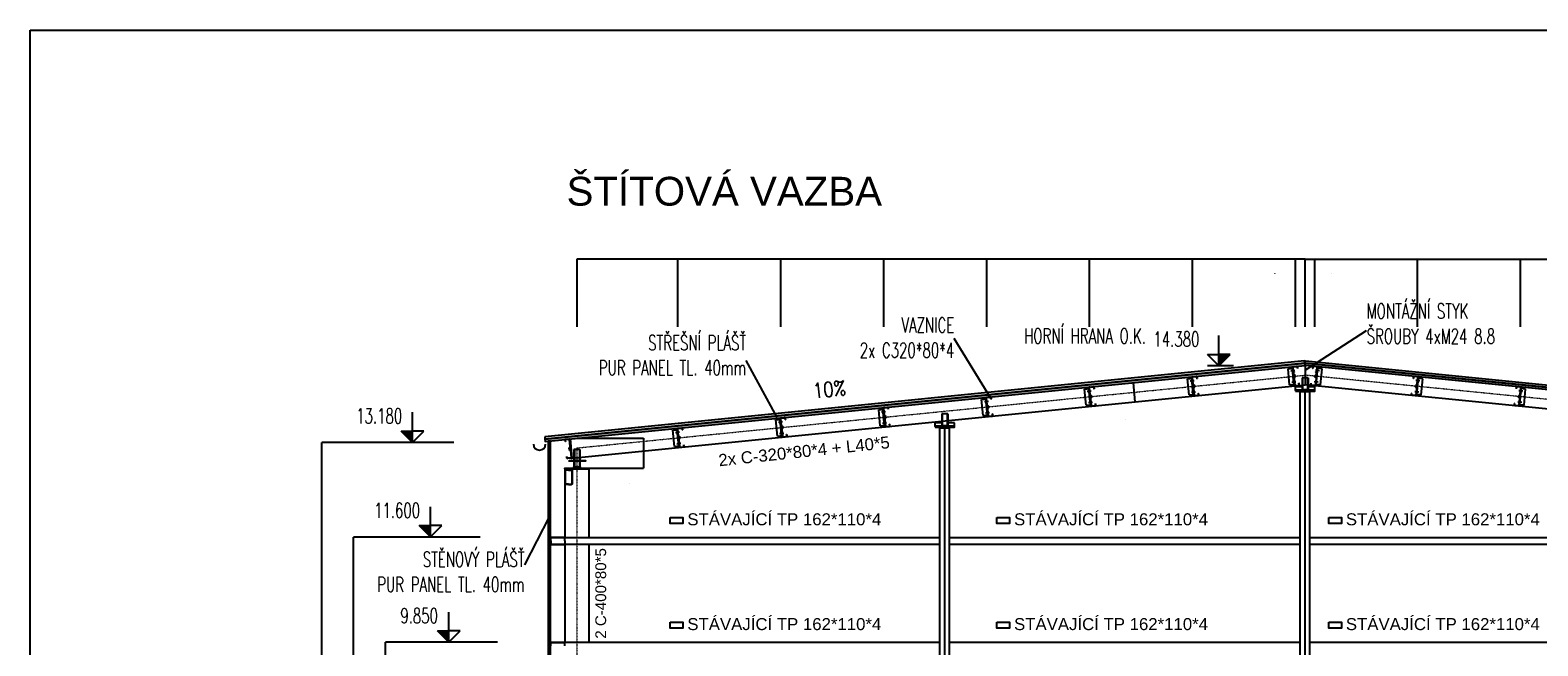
# Model space of a CAD drawing. Header units: millimetres. Extents: x -1190408159 to 361788912, y -2544212749 to 93633750.
# Tile 40 of 69: x 197334 to 221940, y -35364 to -25311. Entities that reach past the tile are written whole.
import ezdxf
from ezdxf.enums import TextEntityAlignment as Align

# ---------------------------------------------------------------- set-up
doc = ezdxf.new("R2010")
doc.units = ezdxf.units.MM
doc.header["$PDSIZE"] = -1
doc.linetypes.add('DASHDOT', pattern=[25.4, 12.7, -6.35, 0, -6.35])
doc.linetypes.add('HIDDEN2', pattern=[0.1875, 0.125, -0.0625])
for name, color, linetype in [('CKTEXTY_MALE', 6, 'Continuous'), ('CSPROFILY_POHLEDY', 7, 'Continuous'), ('CSPROFILY_SKRYTE', 6, 'HIDDEN2'), ('KOTY', 3, 'Continuous'), ('KOTY-VYSKA', 7, 'Continuous'), ('POPIS', 7, 'Continuous'), ('SRAFY', 9, 'Continuous'), ('SUMA', 7, 'Continuous'), ('ŠRAFY', 8, 'Continuous')]:
    doc.layers.add(name, color=color, linetype=linetype)
doc.layers.add('OSY', color=4, linetype='DASHDOT', lineweight=18)
doc.styles.add('100', font='romans.shx', dxfattribs={"width": 0.65, "height": 0.25})
doc.styles.add('50', font='romans.shx', dxfattribs={"width": 0.65, "height": 0.125})
doc.styles.add('ARIAL', font='ARIAL.TTF', dxfattribs={"height": 1000})
doc.styles.add('S2_5', font='ROMANS.shx', dxfattribs={"width": 0.65, "height": 2.5})
doc.dimstyles.new('100', dxfattribs={"dimscale": 0.1, "dimtxt": 1, "dimasz": 1, "dimexe": 1, "dimexo": 5, "dimgap": 1, "dimtad": 1, "dimdec": 0, "dimlfac": 1000, "dimrnd": 1, "dimdsep": 46, "dimtxsty": '100', "dimblk": 'lin_kot', "dimcen": 0, "dimclrd": 256, "dimclre": 256, "dimaunit": 2, "dimadec": 3, "dimazin": 0, "dimtfac": 1, "dimtdec": 0, "dimtix": 1, "dimtmove": 2, "dimatfit": 3, "dimldrblk": 'sip_kot', "dimfxl": 1, "dimtvp": 2.5, "dimtolj": 1, "dimtzin": 0, "dimarcsym": 0})

# ---------------------------------------------------------------- blocks, each defined once
blk = doc.blocks.new('Vaznice')
at = {"layer": 'SUMA'}
for p, q in [((118, 37), (118, -78)), ((122, -78), (122, 37)), ((194, 37), (194, 11)), ((198, 37), (198, 11)), ((198, 37), (198, 11)), ((118, -265), (118, -150)), ((122, -88), (141, -107)), ((122, -140), (141, -121)), ((122, -150), (122, -265)), ((125, -85), (144, -104)), ((125, -143), (144, -124)), ((194, -265), (194, -239)), ((198, -265), (198, -239)), ((198, -265), (198, -239))]:
    blk.add_line(p, q, dxfattribs=at)
at = {"layer": 'SUMA', "color": 7, "linetype": 'Continuous'}
for p, q in [((127, 46), (189, 46)), ((127, 42), (189, 42)), ((194, 11), (198, 11)), ((194, -239), (198, -239)), ((127, -270), (189, -270)), ((127, -274), (189, -274))]:
    blk.add_line(p, q, dxfattribs=at)
for centre, radius, start, end in [((127, 37), 9, 90, 180), ((127, 37), 5, 90, 180), ((127, -265), 9, 180, 270), ((127, -265), 5, 180, 270)]:
    blk.add_arc(centre, radius, start, end, dxfattribs=at)
at = {"layer": 'SUMA'}
for centre, radius, start, end in [((189, 37), 9, 0, 90), ((189, 37), 5, 0, 90), ((132, -78), 14, 180, 224.9113), ((132, -150), 14, 135.0887, 180), ((132, -78), 10, 180, 224.9113), ((132, -150), 10, 135.0887, 180), ((134, -114), 10, 0, 44.9113), ((134, -114), 10, 315.0887, 0), ((134, -114), 14, 0, 44.4153), ((134, -114), 14, 315.5847, 0), ((189, -265), 9, 270, 0), ((189, -265), 5, 270, 0)]:
    blk.add_arc(centre, radius, start, end, dxfattribs=at)
blk = doc.blocks.new('A$C3FF1313D')
at = {"layer": 'CSPROFILY_POHLEDY'}
blk.add_line((17, -2), (17, -2), dxfattribs=at)
blk.add_line((17, -2), (17, -2), dxfattribs=at)
blk.add_line((17, -2), (17, -2), dxfattribs=at)
blk.add_line((17, -2), (17, -2), dxfattribs=at)
blk.add_line((17, -2), (17, -2), dxfattribs=at)
at = {"layer": 'OSY', "color": 1}
blk.add_line((17, -2), (17, -2), dxfattribs=at)
blk.add_line((17, -2), (17, -2), dxfattribs=at)
at = {"layer": 'SUMA', "color": 1}
blk.add_line((17, -2), (17, -2), dxfattribs=at)
blk.add_line((17, -2), (17, -2), dxfattribs=at)
blk.add_line((17, -2), (17, -2), dxfattribs=at)
blk.add_line((17, -2), (17, -2), dxfattribs=at)
at = {"layer": 'SUMA', "xscale": -0.001000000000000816, "yscale": 0.000999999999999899, "zscale": 0.001, "rotation": 354.9999772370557}
blk.add_blockref('Vaznice', (17, -2), dxfattribs=at)
blk = doc.blocks.new('lin_kot')
at = {"linetype": 'Continuous'}
for q in [(-1, 0), (1, 0)]:
    blk.add_line((0, 0), q, dxfattribs=at)
for points in [[(0, 0), (-1, -1)], [(0, 0), (1, 1)]]:
    blk.add_lwpolyline(points, dxfattribs=at)
blk = doc.blocks.new('*D1374')
at = {"layer": 'Defpoints', "color": 0, "lineweight": 80, "transparency": 16777216}
for p in [(218298, -29048), (218141, -30157), (218298, -30157)]:
    blk.add_point(p, dxfattribs=at)
at = {"layer": 'KOTY', "lineweight": -2, "transparency": 16777216}
for p, q in [((218141, -30156), (218141, -29048)), ((218141, -29048), (218298, -29048)), ((218298, -30156), (218298, -29048))]:
    blk.add_line(p, q, dxfattribs=at)
at = {"layer": 'KOTY', "lineweight": -2, "transparency": 16777216, "xscale": 0.1, "yscale": 0.1, "zscale": 0.1, "rotation": 180}
blk.add_blockref('lin_kot', (218141, -29048), dxfattribs=at)
at = {"layer": 'KOTY', "lineweight": -2, "transparency": 16777216, "xscale": 0.1, "yscale": 0.1, "zscale": 0.1}
blk.add_blockref('lin_kot', (218298, -29048), dxfattribs=at)
at = {"layer": 'KOTY', "color": 0, "transparency": 16777216, "insert": (218578, -29278), "char_height": 0.25, "attachment_point": 5, "style": '100'}
blk.add_mtext('\\A1;156800', dxfattribs=at)
blk = doc.blocks.new('sip_kot')
at = {"linetype": 'Continuous'}
blk.add_lwpolyline([(0, 0, 0, 0.7, 0), (-3, 0, 0.7, 0.7, 0)], format="xyseb", dxfattribs=at)
blk = doc.blocks.new('*D1375')
at = {"layer": 'Defpoints', "color": 0, "lineweight": 80, "transparency": 16777216}
for p in [(219978, -29048), (218298, -30157), (219978, -30157)]:
    blk.add_point(p, dxfattribs=at)
at = {"layer": 'KOTY', "lineweight": -2, "transparency": 16777216}
for p, q in [((218298, -30156), (218298, -29048)), ((218298, -29048), (219977, -29048)), ((219978, -30156), (219978, -29048))]:
    blk.add_line(p, q, dxfattribs=at)
at = {"layer": 'KOTY', "lineweight": -2, "transparency": 16777216, "xscale": 0.1, "yscale": 0.1, "zscale": 0.1, "rotation": 180}
blk.add_blockref('lin_kot', (218298, -29048), dxfattribs=at)
at = {"layer": 'KOTY', "lineweight": -2, "transparency": 16777216, "xscale": 0.1, "yscale": 0.1, "zscale": 0.1}
blk.add_blockref('lin_kot', (219978, -29048), dxfattribs=at)
at = {"layer": 'KOTY', "color": 0, "transparency": 16777216, "insert": (219138, -29048), "char_height": 0.25, "attachment_point": 5, "style": '100'}
blk.add_mtext('\\A1;1679720', dxfattribs=at)
blk = doc.blocks.new('*D1376')
at = {"layer": 'Defpoints', "color": 0, "lineweight": 80, "transparency": 16777216}
for p in [(221657, -29048), (219978, -30157), (221657, -30157)]:
    blk.add_point(p, dxfattribs=at)
at = {"layer": 'KOTY', "lineweight": -2, "transparency": 16777216}
for p, q in [((219978, -30156), (219978, -29048)), ((219978, -29048), (221657, -29048)), ((221657, -30156), (221657, -29048))]:
    blk.add_line(p, q, dxfattribs=at)
at = {"layer": 'KOTY', "lineweight": -2, "transparency": 16777216, "xscale": 0.1, "yscale": 0.1, "zscale": 0.1, "rotation": 180}
blk.add_blockref('lin_kot', (219978, -29048), dxfattribs=at)
at = {"layer": 'KOTY', "lineweight": -2, "transparency": 16777216, "xscale": 0.1, "yscale": 0.1, "zscale": 0.1}
blk.add_blockref('lin_kot', (221657, -29048), dxfattribs=at)
at = {"layer": 'KOTY', "color": 0, "transparency": 16777216, "insert": (220817, -29048), "char_height": 0.25, "attachment_point": 5, "style": '100'}
blk.add_mtext('\\A1;1679720', dxfattribs=at)
blk = doc.blocks.new('*D1377')
at = {"layer": 'Defpoints', "color": 0, "lineweight": 80, "transparency": 16777216}
for p in [(223337, -29048), (221657, -30157), (223337, -30157)]:
    blk.add_point(p, dxfattribs=at)
at = {"layer": 'KOTY', "lineweight": -2, "transparency": 16777216}
for p, q in [((221657, -30156), (221657, -29048)), ((221657, -29048), (223337, -29048)), ((223337, -30156), (223337, -29048))]:
    blk.add_line(p, q, dxfattribs=at)
at = {"layer": 'KOTY', "lineweight": -2, "transparency": 16777216, "xscale": 0.1, "yscale": 0.1, "zscale": 0.1, "rotation": 180}
blk.add_blockref('lin_kot', (221657, -29048), dxfattribs=at)
at = {"layer": 'KOTY', "lineweight": -2, "transparency": 16777216, "xscale": 0.1, "yscale": 0.1, "zscale": 0.1}
blk.add_blockref('lin_kot', (223337, -29048), dxfattribs=at)
at = {"layer": 'KOTY', "color": 0, "transparency": 16777216, "insert": (222497, -29048), "char_height": 0.25, "attachment_point": 5, "style": '100'}
blk.add_mtext('\\A1;1679720', dxfattribs=at)
blk = doc.blocks.new('A$C0B455823')
at = {"layer": 'SRAFY', "color": 1}
for p, q in [((47, 91), (-20, 98)), ((-13, -134), (13, 134)), ((-5, -135), (21, 134)), ((17, 85), (9, 86)), ((18, 103), (10, 103)), ((93, 126), (13, 134)), ((66, -142), (93, 126)), ((28, -98), (-39, -92)), ((66, -142), (-13, -134)), ((-2, -104), (-10, -103)), ((-1, -86), (-9, -86))]:
    blk.add_line(p, q, dxfattribs=at)
at = {"layer": 'SRAFY', "color": 1, "xscale": -0.9999999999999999, "rotation": 354.2894068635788}
blk.add_blockref('Vaznice', (129, 102), dxfattribs=at)
blk = doc.blocks.new('vys_kota')
at = {"linetype": 'Continuous'}
for p, q in [((0, 0), (0, 5.01)), ((0, 0), (-1.88, 1.88)), ((-1.88, 1.88), (0, 1.88)), ((1.88, 1.88), (0, 1.88)), ((0, 0), (1.88, 1.88))]:
    blk.add_line(p, q, dxfattribs=at)
for points in [[(0, 1.88), (0, 0), (1.88, 1.88)], [(0, 0), (1.88, 1.88), (0, 1.88), (0, 0)]]:
    blk.add_solid(points, dxfattribs=at)
at = {"color": 7, "linetype": 'Continuous', "style": 'S2_5', "width": 0.65}
blk.add_attdef('VYSKA', (1.57, 3.17), '', height=2.5, dxfattribs=at)
blk = doc.blocks.new('*D1384')
at = {"layer": 'Defpoints', "color": 0, "lineweight": 80, "transparency": 16777216}
for p in [(215333, -31068), (215364, -31380), (215364, -31380)]:
    blk.add_point(p, dxfattribs=at)
at = {"layer": 'KOTY', "lineweight": -2, "transparency": 16777216}
for p, q in [((215332, -31068), (215333, -31068)), ((215333, -31068), (215364, -31380)), ((215364, -31380), (215364, -31380))]:
    blk.add_line(p, q, dxfattribs=at)
at = {"layer": 'KOTY', "lineweight": -2, "transparency": 16777216, "xscale": 0.1, "yscale": 0.1, "zscale": 0.1}
for p, rotation in [((215333, -31068), 95.71059313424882), ((215364, -31380), 275.7105931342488)]:
    blk.add_blockref('lin_kot', p, dxfattribs=dict(at, rotation=rotation))
at = {"layer": 'KOTY', "color": 0, "transparency": 16777216, "insert": (215205, -31663), "char_height": 0.25, "attachment_point": 5, "rotation": 275.7106, "style": '100'}
blk.add_mtext('\\A1;313600', dxfattribs=at)
blk = doc.blocks.new('*D1385')
at = {"layer": 'Defpoints', "color": 0, "lineweight": 80, "transparency": 16777216}
for p in [(202609, -33590), (204682, -33590), (203376, -45105)]:
    blk.add_point(p, dxfattribs=at)
at = {"layer": 'KOTY', "lineweight": -2, "transparency": 16777216}
for p, q in [((204681, -33590), (202609, -33590)), ((202609, -45105), (202609, -33590)), ((203376, -45105), (202609, -45105))]:
    blk.add_line(p, q, dxfattribs=at)
at = {"layer": 'KOTY', "lineweight": -2, "transparency": 16777216, "xscale": 0.1, "yscale": 0.1, "zscale": 0.1}
for p, rotation in [((202609, -33590), 90), ((202609, -45105), 270)]:
    blk.add_blockref('lin_kot', p, dxfattribs=dict(at, rotation=rotation))
at = {"layer": 'KOTY', "color": 0, "transparency": 16777216, "insert": (202609, -39348), "char_height": 0.25, "attachment_point": 5, "rotation": 90, "style": '100'}
blk.add_mtext('\\A1;11515000', dxfattribs=at)
blk = doc.blocks.new('*D1386')
at = {"layer": 'Defpoints', "color": 0, "lineweight": 80, "transparency": 16777216}
for p in [(202093, -32042), (204248, -32042), (202860, -45105)]:
    blk.add_point(p, dxfattribs=at)
at = {"layer": 'KOTY', "lineweight": -2, "transparency": 16777216}
for p, q in [((204247, -32042), (202093, -32042)), ((202093, -45105), (202093, -32042)), ((202859, -45105), (202093, -45105))]:
    blk.add_line(p, q, dxfattribs=at)
at = {"layer": 'KOTY', "lineweight": -2, "transparency": 16777216, "xscale": 0.1, "yscale": 0.1, "zscale": 0.1}
for p, rotation in [((202093, -32042), 90), ((202093, -45105), 270)]:
    blk.add_blockref('lin_kot', p, dxfattribs=dict(at, rotation=rotation))
at = {"layer": 'KOTY', "color": 0, "transparency": 16777216, "insert": (202092, -38574), "char_height": 0.25, "attachment_point": 5, "rotation": 90, "style": '100'}
blk.add_mtext('\\A1;13062917', dxfattribs=at)
blk = doc.blocks.new('*D1387')
at = {"layer": 'Defpoints', "color": 0, "lineweight": 80, "transparency": 16777216}
for p in [(203133, -35305), (204964, -35305), (203901, -45105)]:
    blk.add_point(p, dxfattribs=at)
at = {"layer": 'KOTY', "lineweight": -2, "transparency": 16777216}
for p, q in [((204963, -35305), (203133, -35305)), ((203133, -45105), (203133, -35305)), ((203900, -45105), (203133, -45105))]:
    blk.add_line(p, q, dxfattribs=at)
at = {"layer": 'KOTY', "lineweight": -2, "transparency": 16777216, "xscale": 0.1, "yscale": 0.1, "zscale": 0.1}
for p, rotation in [((203133, -35305), 90), ((203133, -45105), 270)]:
    blk.add_blockref('lin_kot', p, dxfattribs=dict(at, rotation=rotation))
at = {"layer": 'KOTY', "color": 0, "transparency": 16777216, "insert": (203133, -40205), "char_height": 0.25, "attachment_point": 5, "rotation": 90, "style": '100'}
blk.add_mtext('\\A1;9800000', dxfattribs=at)
blk = doc.blocks.new('*D1390')
at = {"layer": 'Defpoints', "color": 0, "lineweight": 80, "transparency": 16777216}
for p in [(206259, -29048), (206259, -30157), (207906, -30157)]:
    blk.add_point(p, dxfattribs=at)
at = {"layer": 'KOTY', "lineweight": -2, "transparency": 16777216}
for p, q in [((206259, -30156), (206259, -29048)), ((207906, -29048), (206259, -29048)), ((207906, -30156), (207906, -29048))]:
    blk.add_line(p, q, dxfattribs=at)
at = {"layer": 'KOTY', "lineweight": -2, "transparency": 16777216, "xscale": 0.1, "yscale": 0.1, "zscale": 0.1, "rotation": 180}
blk.add_blockref('lin_kot', (206259, -29048), dxfattribs=at)
at = {"layer": 'KOTY', "lineweight": -2, "transparency": 16777216, "xscale": 0.1, "yscale": 0.1, "zscale": 0.1}
blk.add_blockref('lin_kot', (207906, -29048), dxfattribs=at)
at = {"layer": 'KOTY', "color": 0, "transparency": 16777216, "insert": (207082, -29048), "char_height": 0.25, "attachment_point": 5, "style": '100'}
blk.add_mtext('\\A1;1647380', dxfattribs=at)
blk = doc.blocks.new('*D1391')
at = {"layer": 'Defpoints', "color": 0, "lineweight": 80, "transparency": 16777216}
for p in [(207906, -29048), (207906, -30157), (209586, -30157)]:
    blk.add_point(p, dxfattribs=at)
at = {"layer": 'KOTY', "lineweight": -2, "transparency": 16777216}
for p, q in [((207906, -30156), (207906, -29048)), ((209586, -29048), (207906, -29048)), ((209586, -30156), (209586, -29048))]:
    blk.add_line(p, q, dxfattribs=at)
at = {"layer": 'KOTY', "lineweight": -2, "transparency": 16777216, "xscale": 0.1, "yscale": 0.1, "zscale": 0.1, "rotation": 180}
blk.add_blockref('lin_kot', (207906, -29048), dxfattribs=at)
at = {"layer": 'KOTY', "lineweight": -2, "transparency": 16777216, "xscale": 0.1, "yscale": 0.1, "zscale": 0.1}
blk.add_blockref('lin_kot', (209586, -29048), dxfattribs=at)
at = {"layer": 'KOTY', "color": 0, "transparency": 16777216, "insert": (208746, -29048), "char_height": 0.25, "attachment_point": 5, "style": '100'}
blk.add_mtext('\\A1;1679720', dxfattribs=at)
blk = doc.blocks.new('*D1392')
at = {"layer": 'Defpoints', "color": 0, "lineweight": 80, "transparency": 16777216}
for p in [(209586, -29048), (209586, -30157), (211265, -30157)]:
    blk.add_point(p, dxfattribs=at)
at = {"layer": 'KOTY', "lineweight": -2, "transparency": 16777216}
for p, q in [((209586, -30156), (209586, -29048)), ((211265, -29048), (209586, -29048)), ((211265, -30156), (211265, -29048))]:
    blk.add_line(p, q, dxfattribs=at)
at = {"layer": 'KOTY', "lineweight": -2, "transparency": 16777216, "xscale": 0.1, "yscale": 0.1, "zscale": 0.1, "rotation": 180}
blk.add_blockref('lin_kot', (209586, -29048), dxfattribs=at)
at = {"layer": 'KOTY', "lineweight": -2, "transparency": 16777216, "xscale": 0.1, "yscale": 0.1, "zscale": 0.1}
blk.add_blockref('lin_kot', (211265, -29048), dxfattribs=at)
at = {"layer": 'KOTY', "color": 0, "transparency": 16777216, "insert": (210426, -29048), "char_height": 0.25, "attachment_point": 5, "style": '100'}
blk.add_mtext('\\A1;1679720', dxfattribs=at)
blk = doc.blocks.new('*D1393')
at = {"layer": 'Defpoints', "color": 0, "lineweight": 80, "transparency": 16777216}
for p in [(211265, -29048), (211265, -30157), (212945, -30157)]:
    blk.add_point(p, dxfattribs=at)
at = {"layer": 'KOTY', "lineweight": -2, "transparency": 16777216}
for p, q in [((211265, -30156), (211265, -29048)), ((212945, -29048), (211265, -29048)), ((212945, -30156), (212945, -29048))]:
    blk.add_line(p, q, dxfattribs=at)
at = {"layer": 'KOTY', "lineweight": -2, "transparency": 16777216, "xscale": 0.1, "yscale": 0.1, "zscale": 0.1, "rotation": 180}
blk.add_blockref('lin_kot', (211265, -29048), dxfattribs=at)
at = {"layer": 'KOTY', "lineweight": -2, "transparency": 16777216, "xscale": 0.1, "yscale": 0.1, "zscale": 0.1}
blk.add_blockref('lin_kot', (212945, -29048), dxfattribs=at)
at = {"layer": 'KOTY', "color": 0, "transparency": 16777216, "insert": (212105, -29048), "char_height": 0.25, "attachment_point": 5, "style": '100'}
blk.add_mtext('\\A1;1679720', dxfattribs=at)
blk = doc.blocks.new('*D1394')
at = {"layer": 'Defpoints', "color": 0, "lineweight": 80, "transparency": 16777216}
for p in [(212945, -29048), (212945, -30157), (214625, -30157)]:
    blk.add_point(p, dxfattribs=at)
at = {"layer": 'KOTY', "lineweight": -2, "transparency": 16777216}
for p, q in [((212945, -30156), (212945, -29048)), ((214625, -29048), (212945, -29048)), ((214625, -30156), (214625, -29048))]:
    blk.add_line(p, q, dxfattribs=at)
at = {"layer": 'KOTY', "lineweight": -2, "transparency": 16777216, "xscale": 0.1, "yscale": 0.1, "zscale": 0.1, "rotation": 180}
blk.add_blockref('lin_kot', (212945, -29048), dxfattribs=at)
at = {"layer": 'KOTY', "lineweight": -2, "transparency": 16777216, "xscale": 0.1, "yscale": 0.1, "zscale": 0.1}
blk.add_blockref('lin_kot', (214625, -29048), dxfattribs=at)
at = {"layer": 'KOTY', "color": 0, "transparency": 16777216, "insert": (213785, -29048), "char_height": 0.25, "attachment_point": 5, "style": '100'}
blk.add_mtext('\\A1;1679720', dxfattribs=at)
blk = doc.blocks.new('*D1395')
at = {"layer": 'Defpoints', "color": 0, "lineweight": 80, "transparency": 16777216}
for p in [(214625, -29048), (214625, -30157), (216305, -30157)]:
    blk.add_point(p, dxfattribs=at)
at = {"layer": 'KOTY', "lineweight": -2, "transparency": 16777216}
for p, q in [((214625, -30156), (214625, -29048)), ((216304, -29048), (214625, -29048)), ((216305, -30156), (216305, -29048))]:
    blk.add_line(p, q, dxfattribs=at)
at = {"layer": 'KOTY', "lineweight": -2, "transparency": 16777216, "xscale": 0.1, "yscale": 0.1, "zscale": 0.1, "rotation": 180}
blk.add_blockref('lin_kot', (214625, -29048), dxfattribs=at)
at = {"layer": 'KOTY', "lineweight": -2, "transparency": 16777216, "xscale": 0.1, "yscale": 0.1, "zscale": 0.1}
blk.add_blockref('lin_kot', (216305, -29048), dxfattribs=at)
at = {"layer": 'KOTY', "color": 0, "transparency": 16777216, "insert": (215465, -29048), "char_height": 0.25, "attachment_point": 5, "style": '100'}
blk.add_mtext('\\A1;1679720', dxfattribs=at)
blk = doc.blocks.new('*D1396')
at = {"layer": 'Defpoints', "color": 0, "lineweight": 80, "transparency": 16777216}
for p in [(216305, -29048), (216305, -30157), (217984, -30157)]:
    blk.add_point(p, dxfattribs=at)
at = {"layer": 'KOTY', "lineweight": -2, "transparency": 16777216}
for p, q in [((216305, -30156), (216305, -29048)), ((217984, -29048), (216305, -29048)), ((217984, -30156), (217984, -29048))]:
    blk.add_line(p, q, dxfattribs=at)
at = {"layer": 'KOTY', "lineweight": -2, "transparency": 16777216, "xscale": 0.1, "yscale": 0.1, "zscale": 0.1, "rotation": 180}
blk.add_blockref('lin_kot', (216305, -29048), dxfattribs=at)
at = {"layer": 'KOTY', "lineweight": -2, "transparency": 16777216, "xscale": 0.1, "yscale": 0.1, "zscale": 0.1}
blk.add_blockref('lin_kot', (217984, -29048), dxfattribs=at)
at = {"layer": 'KOTY', "color": 0, "transparency": 16777216, "insert": (217144, -29048), "char_height": 0.25, "attachment_point": 5, "style": '100'}
blk.add_mtext('\\A1;1679720', dxfattribs=at)
blk = doc.blocks.new('*D1397')
at = {"layer": 'Defpoints', "color": 0, "lineweight": 80, "transparency": 16777216}
for p in [(217984, -29048), (217984, -30157), (218141, -30157)]:
    blk.add_point(p, dxfattribs=at)
at = {"layer": 'KOTY', "lineweight": -2, "transparency": 16777216}
for p, q in [((217984, -30156), (217984, -29048)), ((218141, -29048), (217984, -29048)), ((218141, -30156), (218141, -29048))]:
    blk.add_line(p, q, dxfattribs=at)
at = {"layer": 'KOTY', "lineweight": -2, "transparency": 16777216, "xscale": 0.1, "yscale": 0.1, "zscale": 0.1, "rotation": 180}
blk.add_blockref('lin_kot', (217984, -29048), dxfattribs=at)
at = {"layer": 'KOTY', "lineweight": -2, "transparency": 16777216, "xscale": 0.1, "yscale": 0.1, "zscale": 0.1}
blk.add_blockref('lin_kot', (218141, -29048), dxfattribs=at)
at = {"layer": 'KOTY', "color": 0, "transparency": 16777216, "insert": (217648, -29282), "char_height": 0.25, "attachment_point": 5, "style": '100'}
blk.add_mtext('\\A1;156800', dxfattribs=at)
blk = doc.blocks.new('A$C702019A3')
at = {"layer": 'SUMA', "xscale": -1, "rotation": 174.2894068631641}
blk.add_blockref('Vaznice', (-145, -261), dxfattribs=at)
blk = doc.blocks.new('A$C7C5A5B29')
at = {"layer": 'SUMA'}
for p, q in [((0.111, 0), (-0.111, 0)), ((-0.12, -0.06), (-0.12, -0.009)), ((-0.116, -0.06), (-0.12, -0.06)), ((-0.116, -0.06), (-0.116, -0.009)), ((0.111, -0.004), (-0.111, -0.004)), ((0.116, -0.06), (0.116, -0.009)), ((0.12, -0.06), (0.116, -0.06)), ((0.12, -0.06), (0.12, -0.009))]:
    blk.add_line(p, q, dxfattribs=at)
for centre, radius, start, end in [((-0.111, -0.009), 0.009, 90, 180), ((0.111, -0.009), 0.009, 0, 90), ((-0.111, -0.009), 0.005, 90, 180), ((0.111, -0.009), 0.005, 0, 90)]:
    blk.add_arc(centre, radius, start, end, dxfattribs=at)
blk = doc.blocks.new('A$C18280C8E')
at = {"layer": 'CSPROFILY_POHLEDY'}
for p, q in [((-50, 83), (-160, 83)), ((-160, 18), (-160, 83)), ((160, 18), (-160, 18)), ((-50, 228), (-50, 28)), ((50, 228), (-50, 228)), ((50, 28), (-50, 28)), ((50, 28), (-50, 28)), ((-41, 228), (-41, 28)), ((40, 28), (-40, 28)), ((42, 228), (42, 28)), ((50, 228), (50, 28)), ((160, 83), (50, 83)), ((160, 18), (160, 83))]:
    blk.add_line(p, q, dxfattribs=at)
at = {"layer": 'CSPROFILY_SKRYTE'}
blk.add_line((160, 26), (-160, 26), dxfattribs=at)
at = {"layer": 'SUMA'}
blk.add_line((-80, 0), (80, 0), dxfattribs=at)
for points in [[(-160, 8), (160, 8), (160, 18), (-160, 18)], [(-77, 0), (77, 0), (77, 8), (-77, 8)]]:
    blk.add_lwpolyline(points, close=True, dxfattribs=at)
blk = doc.blocks.new('*D1416')
at = {"layer": 'Defpoints', "color": 0, "lineweight": 80, "transparency": 16777216}
for p in [(206259, -31975), (206259, -32465), (207344, -32465)]:
    blk.add_point(p, dxfattribs=at)
at = {"layer": 'KOTY', "lineweight": -2, "transparency": 16777216}
for p, q in [((206259, -31975), (207344, -31975)), ((207344, -31975), (207344, -32465)), ((206259, -32465), (207344, -32465))]:
    blk.add_line(p, q, dxfattribs=at)
at = {"layer": 'KOTY', "lineweight": -2, "transparency": 16777216, "xscale": 0.1, "yscale": 0.1, "zscale": 0.1}
for p, rotation in [((207344, -31975), 90), ((207344, -32465), 270)]:
    blk.add_blockref('lin_kot', p, dxfattribs=dict(at, rotation=rotation))
at = {"layer": 'KOTY', "color": 0, "transparency": 16777216, "insert": (207123, -32720), "char_height": 0.25, "attachment_point": 5, "rotation": 90, "style": '100'}
blk.add_mtext('\\A1;489604', dxfattribs=at)

msp = doc.modelspace()

# ---------------------------------------------------------------- hatches: boundary and pattern name
at = {"layer": 'ŠRAFY'}
h = msp.add_hatch(dxfattribs=at)
h.set_pattern_fill('HONEY', color=8, scale=147, angle=281.350938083, style=0)
h.set_pattern_definition([(275.7105931, (182350.494, 2295237.818), (18.57681371, -25.84228831), [18.375, -36.75]), (35.7105931, (182350.494, 2295237.818), (13.09167131, 29.00913675), [18.375, -36.75]), (335.7105931, (182350.494, 2295237.818), (31.66848502, 3.16684844), [-36.75, 18.375])])
h.paths.add_polyline_path([(205735.25321, -31988.1739), (205739.15375, -32027.17936), (218141.05375, -30786.98936), (218137.1532, -30747.98389)])
h = msp.add_hatch(dxfattribs=at)
h.set_pattern_fill('HONEY', color=8, scale=147, angle=281.350938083, style=0)
h.set_pattern_definition([(264.2894069, (253931.613, 2295237.818), (-18.57681371, -25.84228831), [18.375, -36.75]), (144.2894069, (253931.613, 2295237.818), (-13.09167131, 29.00913675), [18.375, -36.75]), (204.2894069, (253931.613, 2295237.818), (-31.66848502, 3.16684844), [-36.75, 18.375])])
h.paths.add_polyline_path([(230330.42006, -31966.53048), (230326.51951, -32005.53594), (218141.05375, -30786.98936), (218144.9543, -30747.98389)])
h = msp.add_hatch(dxfattribs=at)
h.set_pattern_fill('HONEY', color=8, scale=147, angle=360, style=0)
h.set_pattern_definition([(360, (-3113487.638, 175276.119), (27.5625, 15.913216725), [18.375, -36.75]), (120, (-3113487.638, 175276.119), (-27.56249994, 15.91321683), [18.375, -36.75]), (60, (-3113487.638, 175276.119), (6e-08, 31.826433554), [-36.75, 18.375])])
h.paths.add_polyline_path([(205788.15375, -44849.92353), (205827.35375, -44849.92353), (205827.35375, -32022.27936), (205788.15375, -32022.27936)])

# ---------------------------------------------------------------- linework, layer by layer
for p, q in [((205735.25321, -31988.1739), (218137.1532, -30747.98389)), ((230330.42006, -31966.53048), (218144.9543, -30747.98389)), ((205739.15375, -32027.17936), (218141.05375, -30786.98936)), ((230326.51951, -32005.53594), (218141.05375, -30786.98936)), ((218141.05375, -30786.98936), (218141.05375, -31102.15346)), ((206175.50951, -32298.70789), (218141.05375, -31102.15346)), ((218062.65375, -45352.14039), (218062.65375, -31173.19288)), ((230106.598, -32298.70789), (218141.05375, -31102.15346)), ((218141.05375, -45242.38039), (218141.05375, -31173.19288)), ((218219.45375, -45352.14039), (218219.45375, -31173.19288)), ((206148.44603, -31986.25013), (206175.50951, -32298.70789)), ((212182.65375, -45352.14039), (212182.67044, -31801.84117)), ((212261.05375, -45242.38039), (212261.05375, -31794.00117)), ((212339.45375, -45352.14039), (212339.45375, -31801.84117)), ((206062.55375, -32472.68346), (206062.55375, -33594.10039)), ((206454.55375, -32472.68346), (206454.55375, -33594.10039)), ((206062.55375, -33594.10039), (212182.65816, -33594.10039)), ((206062.55375, -33701.90039), (212182.65803, -33701.90039)), ((206062.55375, -33701.90039), (206062.55375, -35305.18039)), ((206454.55375, -33701.90039), (206454.55375, -35305.18039)), ((212339.45375, -33594.10039), (218062.65375, -33594.10039)), ((212339.45375, -33701.90039), (218062.65375, -33701.90039)), ((218219.45375, -33594.10039), (223942.65375, -33594.10039)), ((218219.45375, -33701.90039), (223942.65375, -33701.90039)), ((206062.55375, -35305.18039), (212182.65816, -35305.18039)), ((212339.45375, -35305.18039), (218062.65375, -35305.18039)), ((218219.45375, -35305.18039), (223942.65375, -35305.18039))]:
    msp.add_line(p, q)
at = {"layer": 'CSPROFILY_POHLEDY'}
for p, q in [((206209.55375, -32156.32739), (206209.55375, -32335.31525)), ((206307.55375, -32156.32739), (206209.55375, -32156.32739)), ((206217.88375, -32156.32739), (206217.88375, -32335.31525)), ((206299.22375, -32156.32739), (206299.22375, -32335.31525)), ((206307.55375, -32156.32739), (206307.55375, -32335.31525)), ((206209.55375, -32350.19388), (206209.55375, -32445.24346)), ((206307.55375, -32445.24346), (206209.55375, -32445.24346)), ((206217.88375, -32350.19388), (206217.88375, -32445.24346)), ((206299.22375, -32350.19388), (206299.22375, -32445.24346)), ((206307.55375, -32350.19388), (206307.55375, -32445.24346))]:
    msp.add_line(p, q, dxfattribs=at)
msp.add_lwpolyline([(206129.50496, -32335.31525), (206399.03161, -32335.31525), (206399.03161, -32350.19388), (206129.50496, -32350.19388), (206129.50496, -32335.31525)], close=True, dxfattribs=at)
at = {"layer": 'KOTY'}
msp.add_line((216550.07326, -30786.98936), (216974.513, -30786.98936), dxfattribs=at)
at = {"layer": 'KOTY', "color": 5}
msp.add_lwpolyline([(197334.27297, -25311.48867), (294147.89391, -25311.48867), (294147.89391, -51821.74552), (197334.27297, -51821.74552)], close=True, dxfattribs=at)
at = {"layer": 'KOTY'}
msp.add_lwpolyline([(209782.82597, -31431.1989, 0, 88.2, 0), (209969.56511, -31412.52499, 0, 0, 0), (210716.10213, -31335.03178, 0, 0, 0)], format="xyseb", dxfattribs=at)
at = {"layer": 'KOTY', "color": 2}
for points in [[(207779.5526, -33266.83379), (207987.07378, -33266.83379), (207987.07378, -33364.42923), (207779.5526, -33364.42923)], [(213111.36647, -33266.83379), (213318.88764, -33266.83379), (213318.88764, -33364.42923), (213111.36647, -33364.42923)], [(218526.28857, -33266.83379), (218733.80975, -33266.83379), (218733.80975, -33364.42923), (218526.28857, -33364.42923)], [(207779.5526, -34977.91379), (207987.07378, -34977.91379), (207987.07378, -35075.50923), (207779.5526, -35075.50923)], [(213111.36647, -34977.91379), (213318.88764, -34977.91379), (213318.88764, -35075.50923), (213111.36647, -35075.50923)], [(218526.28857, -34977.91379), (218733.80975, -34977.91379), (218733.80975, -35075.50923), (218526.28857, -35075.50923)]]:
    msp.add_lwpolyline(points, close=True, dxfattribs=at)
at = {"layer": 'OSY', "ltscale": 0.3}
for p, q in [((206258.55375, -32132.82141), (218129.29375, -30945.74741)), ((230023.55375, -32132.82141), (218152.81375, -30945.74741)), ((206258.55375, -32132.82141), (206258.55375, -47665.57983))]:
    msp.add_line(p, q, dxfattribs=at)
at = {"layer": 'SUMA'}
for p, q in [((206178.19375, -31983.27536), (206178.19375, -31983.27536)), ((206062.55375, -32472.68346), (206454.55375, -32472.68346)), ((206247.77375, -32445.24346), (206247.77375, -32464.84346)), ((206269.33375, -32445.24346), (206269.33375, -32464.84346))]:
    msp.add_line(p, q, dxfattribs=at)
for points in [[(206454.55375, -32472.68346), (206062.55375, -32472.68346), (206062.55375, -32464.84346), (206454.55375, -32464.84346)], [(206199.75375, -32455.04346), (206317.35375, -32455.04346), (206317.35375, -32445.24346), (206199.75375, -32445.24346)], [(206199.75375, -32464.84346), (206317.35375, -32464.84346), (206317.35375, -32455.04346), (206199.75375, -32455.04346)]]:
    msp.add_lwpolyline(points, close=True, dxfattribs=at)
at = {"layer": 'ŠRAFY', "color": 6}
for points in [[(205731.40493, -31949.16322), (205735.30548, -31988.16868), (218137.20548, -30747.97868), (218133.30493, -30708.97322)], [(205735.25321, -31988.1739), (205739.15375, -32027.17936), (218141.05375, -30786.98936), (218137.1532, -30747.98389)], [(230330.42006, -31966.53048), (230326.51951, -32005.53594), (218141.05375, -30786.98936), (218144.9543, -30747.98389)], [(230334.26833, -31927.5198), (230330.36778, -31966.52525), (218144.90202, -30747.97868), (218148.80257, -30708.97322)], [(205788.15375, -44849.92353), (205827.35375, -44849.92353), (205827.35375, -32022.27936), (205788.15375, -32022.27936)]]:
    msp.add_lwpolyline(points, close=True, dxfattribs=at)
at = {"layer": 'ŠRAFY'}
msp.add_arc((205647.00852, -32069.95091), 98, 180, 0, dxfattribs=at)

# ---------------------------------------------------------------- block references
for name, p, xscale, yscale, zscale, rotation in [('A$C3FF1313D', (217985.07887, -30890.39569), -0.9800000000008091, 0.9799999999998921, 0.98, 359.2894296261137), ('A$C3FF1313D', (218297.02863, -30890.39569), 0.980000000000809, 0.980000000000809, 0.980000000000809, 0.7105703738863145), ('A$C3FF1313D', (214625.59587, -31226.34399), -0.9800000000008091, 0.9799999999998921, 0.98, 359.2894296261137), ('A$C3FF1313D', (216305.31587, -31058.37199), -0.9800000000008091, 0.9799999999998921, 0.98, 359.2894296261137), ('A$C3FF1313D', (219976.79163, -31058.37199), 0.980000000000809, 0.980000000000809, 0.980000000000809, 0.7105703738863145), ('A$C3FF1313D', (221656.51163, -31226.34399), 0.980000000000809, 0.980000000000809, 0.980000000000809, 0.7105703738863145), ('A$C3FF1313D', (212945.87587, -31394.31599), -0.9800000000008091, 0.9799999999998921, 0.98, 359.2894296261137), ('A$C3FF1313D', (209586.43587, -31730.25999), -0.9800000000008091, 0.9799999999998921, 0.98, 359.2894296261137), ('A$C3FF1313D', (211266.15587, -31562.28799), -0.9800000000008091, 0.9799999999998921, 0.98, 359.2894296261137), ('A$C3FF1313D', (207906.71587, -31898.23199), -0.9800000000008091, 0.9799999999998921, 0.98, 359.2894296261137), ('A$C7C5A5B29', (206062.55375, -32610.18039), 980, 980, 980, 89.99999999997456), ('A$C7C5A5B29', (206180.15375, -32610.18039), -980, 980, 980, 270), ('A$C7C5A5B29', (205944.95375, -33707.78039), 980, 980, 980, 179.9999999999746)]:
    msp.add_blockref(name, p, dxfattribs=dict(xscale=xscale, yscale=yscale, zscale=zscale, rotation=rotation))
for name, p, xscale, yscale, zscale in [('A$C702019A3', (206140.64494, -31987.03024), -0.98, 0.98, 0.98), ('A$C7C5A5B29', (205944.95375, -33590.18039), -980, 980, 980), ('A$C7C5A5B29', (205944.95375, -35305.18039), -980, 980, 980)]:
    msp.add_blockref(name, p, dxfattribs=dict(xscale=xscale, yscale=yscale, zscale=zscale))
at = {"layer": 'KOTY'}
for name, p, xscale, yscale, zscale in [('A$C0B455823', (216312.33329, -31127.42776), -0.9800000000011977, 0.9799999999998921, 0.98), ('A$C0B455823', (217953.83179, -30963.29361), -0.9800000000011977, 0.9800000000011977, 0.98), ('A$C18280C8E', (218141.07125, -31213.84117), 0.9800000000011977, 0.9800000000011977, 0.9800000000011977), ('A$C0B455823', (218328.27571, -30963.29361), 0.9800000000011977, 0.9800000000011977, 0.9800000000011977), ('A$C0B455823', (219969.77422, -31127.42776), 0.9800000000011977, 0.9800000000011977, 0.9800000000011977), ('A$C0B455823', (214632.61329, -31295.39976), -0.9800000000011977, 0.9799999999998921, 0.98), ('A$C0B455823', (221649.49421, -31295.39976), 0.9800000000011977, 0.9800000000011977, 0.9800000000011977), ('A$C0B455823', (211273.17329, -31631.34376), -0.9800000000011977, 0.9799999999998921, 0.98), ('A$C0B455823', (212952.89329, -31463.37176), -0.9800000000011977, 0.9799999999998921, 0.98), ('A$C0B455823', (209593.45329, -31799.31576), -0.98, 0.98, 0.98), ('A$C18280C8E', (212261.07125, -31801.84117), 0.9800000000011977, 0.9800000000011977, 0.9800000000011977), ('A$C0B455823', (207913.73329, -31967.28776), -0.9800000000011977, 0.9799999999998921, 0.98)]:
    msp.add_blockref(name, p, dxfattribs=dict(at, xscale=xscale, yscale=yscale, zscale=zscale))
at = {"layer": 'KOTY-VYSKA'}
ref = msp.add_blockref('vys_kota', (216733.34837, -30789.56769), dxfattribs=dict(at, xscale=98, yscale=98, zscale=98))
ref.add_attrib('VYSKA', '14.380', (215665.53816, -30479.11349), dxfattribs={"layer": '0', "color": 7, "linetype": 'Continuous', "height": 245, "style": 'S2_5', "width": 0.65})
ref = msp.add_blockref('vys_kota', (203575.1861, -32042.26322), dxfattribs=dict(at, xscale=-98, yscale=98, zscale=98))
ref.add_attrib('VYSKA', '13.180', (202655.42903, -31731.80902), dxfattribs={"layer": '0', "color": 7, "linetype": 'Continuous', "height": 245, "style": 'S2_5', "width": 0.65})
ref = msp.add_blockref('vys_kota', (203866.7108, -33585.08581), dxfattribs=dict(at, xscale=-98, yscale=98, zscale=98))
ref.add_attrib('VYSKA', '11.600', (202946.95373, -33274.63161), dxfattribs={"layer": '0', "color": 7, "linetype": 'Continuous', "height": 245, "style": 'S2_5', "width": 0.65})
ref = msp.add_blockref('vys_kota', (204166.34703, -35305.18039), dxfattribs=dict(at, xscale=-98, yscale=98, zscale=98))
ref.add_attrib('VYSKA', '9.850', (203375.50663, -34994.72619), dxfattribs={"layer": '0', "color": 7, "linetype": 'Continuous', "height": 245, "style": 'S2_5', "width": 0.65})

# ---------------------------------------------------------------- texts
at = {"layer": 'CKTEXTY_MALE', "color": 2, "style": 'ARIAL'}
msp.add_text('ŠTÍTOVÁ VAZBA  ', height=470.4, dxfattribs=at).set_placement((206088.63543, -28176.54501))
at = {"layer": 'CKTEXTY_MALE', "color": 7, "style": 'ARIAL'}
for s, height, rotation, p in [('2x C-320*80*4 + L40*5', 196, 6.096962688, (209964.38518, -32186.04025)), ('2 C-400*80*5', 176.4, 90, (206646.17235, -34507.7986))]:
    msp.add_text(s, height=height, rotation=rotation, dxfattribs=at).set_placement(p, align=Align.MIDDLE_CENTER)
for p in [(209642.2403, -33297.79611), (214974.05417, -33297.79611), (220388.97628, -33297.79611), (209642.2403, -35008.87611), (214974.05417, -35008.87611), (220388.97628, -35008.87611)]:
    msp.add_text('STÁVAJÍCÍ TP 162*110*4', height=196, dxfattribs=at).set_placement(p, align=Align.MIDDLE_CENTER)
at = {"layer": 'POPIS', "style": '50', "width": 0.8}
msp.add_text('10%', height=245, rotation=5.858731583, dxfattribs=at).set_placement((210124.20988, -31325.19637))
at = {"layer": 'POPIS', "char_height": 245, "style": '50'}
for s, insert, attachment_point in [('{\\Fromans.shx|c238;MONTÁŽNÍ STYK\\PŠROUBY 4xM24 8.8}', (219145.7894, -29776.97883), 1), ('{\\Fromans.shx|c238;VAZNICE\\P2x C320*80*4}', (212415.38069, -30005.6353), 3), ('{\\Fromans.shx|c238;STŘEŠNÍ PLÁŠŤ \\PPUR PANEL TL. 40mm}', (209018.00033, -30293.52909), 3), ('{\\Fromans.shx|c238;HORNÍ HRANA O.K.}', (215542.63573, -30182.08136), 3), ('{\\Fromans.shx|c238;STĚNOVÝ PLÁŠŤ \\PPUR PANEL TL. 40mm}', (205401.08477, -33830.63451), 3)]:
    msp.add_mtext(s, dxfattribs=dict(at, insert=insert, attachment_point=attachment_point))

# ---------------------------------------------------------------- dimensions: what is measured, and where the dimension line sits
at = {"layer": 'KOTY'}
for base, p1, p2, angle, picture, middle in [((206258.55375, -29047.94606), (207905.93375, -30156.50438), (206258.55375, -30156.50438), 180, '*D1390', (207082.24375, -29047.72106)), ((207905.93375, -29047.94606), (209585.65375, -30156.50438), (207905.93375, -30156.50438), 180, '*D1391', (208745.79375, -29047.72106)), ((209585.65375, -29047.94606), (211265.37375, -30156.50438), (209585.65375, -30156.50438), 180, '*D1392', (210425.51375, -29047.72106)), ((211265.37375, -29047.94606), (212945.09375, -30156.50438), (211265.37375, -30156.50438), 180, '*D1393', (212105.23375, -29047.72106)), ((212945.09375, -29047.94606), (214624.81375, -30156.50438), (212945.09375, -30156.50438), 180, '*D1394', (213784.95375, -29047.72106)), ((214624.81375, -29047.94606), (216304.53375, -30156.50438), (214624.81375, -30156.50438), 180, '*D1395', (215464.67375, -29047.72106)), ((216304.53375, -29047.94606), (217984.25375, -30156.50438), (216304.53375, -30156.50438), 180, '*D1396', (217144.39375, -29047.72106)), ((202092.62286, -32042.26322), (202859.78413, -45105.18039), (204247.82018, -32042.26322), 90, '*D1386', (202092.39786, -38573.7218)), ((202609.12304, -33590.18039), (203376.28432, -45105.18039), (204681.87448, -33590.18039), 90, '*D1385', (202608.89804, -39347.68039)), ((203133.37532, -35305.18039), (203900.5366, -45105.18039), (204963.8216, -35305.18039), 90, '*D1387', (203133.15032, -40205.18039))]:
    dim = msp.add_linear_dim(base=base, p1=p1, p2=p2, angle=angle, dimstyle='100', dxfattribs=at)
    dim.commit()
    dim.dimension.update_dxf_attribs({"geometry": picture, "text_midpoint": middle})
for base, p1, p2, angle, picture, middle, dimtype in [((217984.25375, -29047.94606), (218141.05375, -30156.50438), (217984.25375, -30156.50438), 180, '*D1397', (217647.73245, -29281.77872), 160), ((215364.05581, -31379.85326), (215332.85145, -31067.80959), (215364.05581, -31379.85326), 275.710593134, '*D1384', (215205.37669, -31662.54019), 161), ((207343.97614, -32464.84346), (206258.55375, -31975.23936), (206258.55375, -32464.84346), 90, '*D1416', (207123.47614, -32719.76356), 160)]:
    dim = msp.add_linear_dim(base=base, p1=p1, p2=p2, angle=angle, dimstyle='100', dxfattribs=at)
    dim.commit()
    dim.dimension.update_dxf_attribs({"geometry": picture, "text_midpoint": middle, "dimtype": dimtype})
dim = msp.add_linear_dim(base=(218297.85375, -29047.94606), p1=(218141.05375, -30156.50438), p2=(218297.85375, -30156.50438), dimstyle='100', dxfattribs=at)
dim.commit()
dim.dimension.update_dxf_attribs({"geometry": '*D1374', "text_midpoint": (218577.62921, -29277.73723), "dimtype": 160})
for base, p1, p2, picture, middle in [((219977.57375, -29047.94606), (218297.85375, -30156.50438), (219977.57375, -30156.50438), '*D1375', (219137.71375, -29047.72106)), ((221657.29375, -29047.94606), (219977.57375, -30156.50438), (221657.29375, -30156.50438), '*D1376', (220817.43375, -29047.72106)), ((223337.01375, -29047.94606), (221657.29375, -30156.50438), (223337.01375, -30156.50438), '*D1377', (222497.15375, -29047.72106))]:
    dim = msp.add_linear_dim(base=base, p1=p1, p2=p2, dimstyle='100', dxfattribs=at)
    dim.commit()
    dim.dimension.update_dxf_attribs({"geometry": picture, "text_midpoint": middle})

# ---------------------------------------------------------------- leaders
at = {"layer": 'POPIS', "annotation_type": 0, "has_hookline": 1}
for points, hookline_direction, text_width in [([(218140.08261, -30862.75288), (219145.5894, -30215.48302), (219145.6894, -30215.48302)], 0, 2358.41667), ([(213017.14924, -31328.54966), (212415.58069, -30348.24623), (212415.48069, -30348.24623)], 1, 1713.83333), ([(209525.08387, -31635.24969), (209018.20033, -30704.58439), (209018.10033, -30704.58439)], 1, 2722.41667), ([(205804.50728, -33258.62392), (205401.28477, -34041.90715), (205401.18477, -34041.90715)], 1, 2722.41667)]:
    msp.add_leader(points, dimstyle='100', override={"dimgap": 1, "dimtad": 0}, dxfattribs=dict(at, hookline_direction=hookline_direction, text_width=text_width))

doc.saveas('drawing.dxf')
